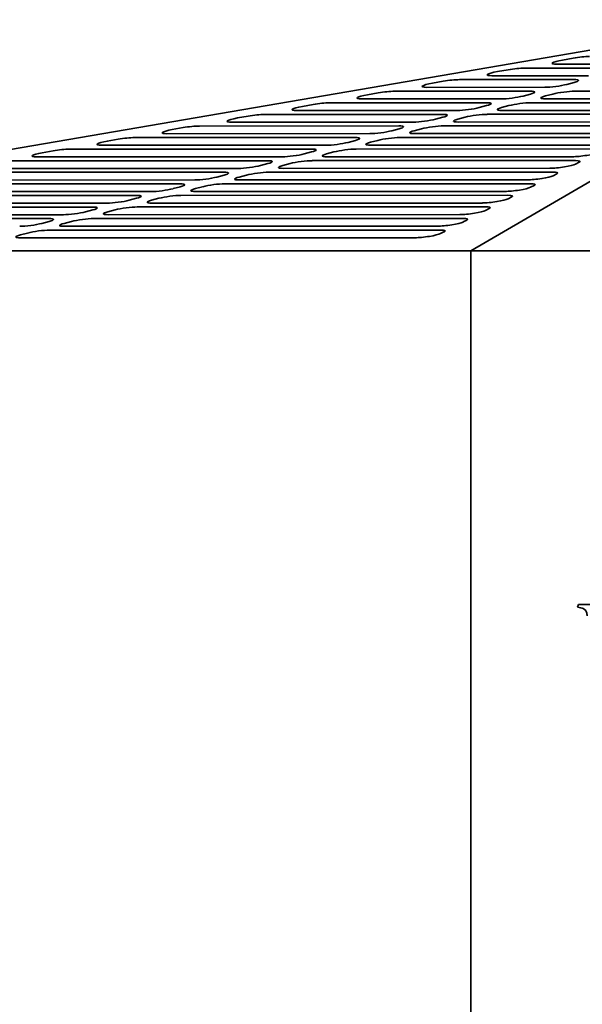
# Model space of a CAD drawing. Header units: millimetres. Extents: x 288 to 973, y 252 to 639.
# Tile 3 of 11: x 402 to 509, y 445 to 633. Entities that reach past the tile are written whole.
import ezdxf

# ---------------------------------------------------------------- set-up
doc = ezdxf.new("R2010")
doc.units = ezdxf.units.MM
doc.header["$LTSCALE"] = 3
doc.layers.add('Krawędzie widoczne(ISO)', color=7, linetype='Continuous', lineweight=35, true_color=0x262659)

msp = doc.modelspace()

# ---------------------------------------------------------------- linework, layer by layer
at = {"layer": 'Krawędzie widoczne(ISO)'}
for p, q in [((287.5, 588.75), (544.9, 632.75)), ((563.64, 632.75), (488.13, 588.75)), ((518.88, 624.29), (504.53, 624.28)), ((505.59, 625.07), (507.65, 625.44)), ((493.21, 622.86), (495.27, 623.23)), ((498.38, 623.54), (516.1, 623.55)), ((480.83, 620.66), (482.9, 621.02)), ((486, 621.34), (507.78, 621.35)), ((510.55, 622.08), (492.15, 622.07)), ((507.82, 620.8), (506.43, 620.43)), ((468.46, 618.45), (470.52, 618.82)), ((473.62, 619.13), (499.45, 619.14)), ((502.22, 619.88), (479.77, 619.87)), ((499.49, 618.59), (498.1, 618.22)), ((502.35, 618.23), (503.74, 618.59)), ((507.94, 619.14), (533.76, 619.15)), ((461.25, 616.93), (491.12, 616.94)), ((493.89, 617.67), (467.4, 617.66)), ((499.61, 616.94), (529.48, 616.95)), ((528.89, 617.68), (502.39, 617.67)), ((485.56, 615.47), (455.02, 615.46)), ((456.08, 616.24), (458.14, 616.61)), ((491.16, 616.39), (489.77, 616.02)), ((494.02, 616.02), (495.41, 616.39)), ((524.6, 615.48), (494.06, 615.47)), ((477.24, 613.26), (442.65, 613.25)), ((443.71, 614.04), (445.77, 614.41)), ((448.87, 614.72), (482.79, 614.73)), ((482.83, 614.18), (481.44, 613.81)), ((485.69, 613.82), (487.08, 614.18)), ((520.32, 613.28), (485.73, 613.27)), ((491.28, 614.74), (525.2, 614.75)), ((468.91, 611.06), (430.27, 611.04)), ((431.33, 611.83), (433.39, 612.2)), ((436.5, 612.51), (474.46, 612.53)), ((474.5, 611.98), (473.11, 611.61)), ((477.36, 611.61), (478.75, 611.98)), ((516.04, 611.07), (477.4, 611.06)), ((482.96, 612.53), (520.92, 612.54)), ((418.95, 609.62), (421.02, 609.99)), ((424.12, 610.31), (466.13, 610.32)), ((466.17, 609.77), (464.78, 609.4)), ((469.03, 609.41), (470.42, 609.77)), ((474.63, 610.33), (516.64, 610.34)), ((406.58, 607.42), (408.64, 607.79)), ((411.75, 608.1), (457.8, 608.12)), ((460.58, 608.85), (417.89, 608.84)), ((457.84, 607.57), (456.45, 607.2)), ((460.7, 607.2), (462.09, 607.57)), ((466.3, 608.12), (512.35, 608.14)), ((511.76, 608.87), (469.07, 608.86)), ((399.37, 605.89), (449.47, 605.91)), ((452.25, 606.65), (405.52, 606.63)), ((457.97, 605.92), (508.07, 605.93)), ((507.47, 606.67), (460.74, 606.65)), ((508.8, 605.62), (508.09, 605.25)), ((386.99, 603.69), (441.14, 603.71)), ((443.92, 604.44), (393.14, 604.42)), ((449.51, 605.36), (448.13, 604.99)), ((449.64, 603.71), (503.79, 603.73)), ((452.37, 605), (453.76, 605.36)), ((503.19, 604.46), (452.42, 604.45)), ((435.59, 602.24), (380.77, 602.22)), ((441.18, 603.16), (439.8, 602.79)), ((444.04, 602.79), (445.43, 603.16)), ((498.91, 602.26), (444.09, 602.24)), ((504.52, 603.42), (503.81, 603.05)), ((427.26, 600.03), (368.39, 600.01)), ((374.62, 601.48), (432.81, 601.5)), ((432.86, 600.95), (431.47, 600.59)), ((435.72, 600.59), (437.1, 600.95)), ((494.63, 600.06), (435.76, 600.04)), ((441.31, 601.51), (499.51, 601.53)), ((500.24, 601.21), (499.52, 600.85)), ((362.24, 599.28), (424.48, 599.3)), ((424.53, 598.75), (423.14, 598.38)), ((427.39, 598.38), (428.77, 598.75)), ((432.98, 599.3), (495.22, 599.32)), ((495.96, 599.01), (495.24, 598.64)), ((349.87, 597.07), (416.16, 597.09)), ((418.93, 597.83), (356.01, 597.81)), ((416.2, 596.54), (414.81, 596.18)), ((419.06, 596.18), (420.45, 596.54)), ((424.65, 597.1), (490.94, 597.12)), ((490.35, 597.85), (427.43, 597.83)), ((491.67, 596.81), (490.96, 596.44)), ((337.49, 594.86), (407.83, 594.89)), ((410.6, 595.62), (343.64, 595.6)), ((407.87, 594.34), (406.48, 593.97)), ((410.73, 593.97), (412.12, 594.34)), ((416.32, 594.89), (486.66, 594.92)), ((486.06, 595.65), (419.1, 595.63)), ((487.39, 594.6), (486.68, 594.24)), ((407.99, 592.69), (482.38, 592.71)), ((481.78, 593.45), (410.77, 593.42)), ((483.11, 592.4), (482.39, 592.03)), ((402.4, 591.77), (403.79, 592.14)), ((477.5, 591.24), (402.44, 591.22)), ((488.13, 588.75), (287.5, 588.75)), ((771.87, 588.75), (488.13, 588.75)), ((488.13, 588.75), (488.13, 379.25)), ((508.63, 521.43), (508.45, 520.89)), ((517.03, 521.43), (508.63, 521.43))]:
    msp.add_line(p, q, dxfattribs=at)
for centre, major_axis, start_param, end_param in [((506.61, 624.83), (-2.97, -0.39), 5.046098, 7.061385), ((508.67, 625.2), (2.97, 0.39), 0.7782, 1.904505), ((494.23, 622.63), (-2.97, -0.39), 5.046098, 7.061385), ((496.29, 622.99), (2.97, 0.39), 0.7782, 1.904505), ((481.86, 620.42), (-2.97, -0.39), 5.046098, 7.061385), ((483.92, 620.79), (2.97, 0.39), 0.7782, 1.904505), ((504.3, 620.43), (-2.97, -0.39), 0.7782, 2.348996), ((505.69, 620.8), (2.97, 0.39), 5.490589, 7.061385), ((471.54, 618.58), (2.97, 0.39), 0.7782, 1.904505), ((497.36, 618.59), (2.97, 0.39), 5.490589, 7.061385), ((505.86, 618.59), (2.97, 0.39), 0.7782, 2.348996), ((459.17, 616.37), (2.97, 0.39), 0.7782, 1.904505), ((469.48, 618.21), (-2.97, -0.39), 5.046098, 7.061385), ((489.03, 616.39), (2.97, 0.39), 5.490589, 7.061385), ((495.98, 618.22), (-2.97, -0.39), 0.7782, 2.348996), ((497.53, 616.39), (2.97, 0.39), 0.7782, 2.348996), ((504.47, 618.23), (-2.97, -0.39), 5.490589, 7.061385), ((457.1, 616.01), (-2.97, -0.39), 5.046098, 7.061385), ((487.65, 616.02), (-2.97, -0.39), 0.7782, 2.348996), ((496.14, 616.02), (-2.97, -0.39), 5.490589, 7.061385), ((444.73, 613.8), (-2.97, -0.39), 5.046098, 7.061385), ((446.79, 614.17), (2.97, 0.39), 0.7782, 1.904505), ((479.32, 613.81), (-2.97, -0.39), 0.7782, 2.348996), ((480.71, 614.18), (2.97, 0.39), 5.490589, 7.061385), ((487.81, 613.82), (-2.97, -0.39), 5.490589, 7.061385), ((489.2, 614.18), (2.97, 0.39), 0.7782, 2.348996), ((432.35, 611.59), (-2.97, -0.39), 5.046098, 7.061385), ((434.41, 611.96), (2.97, 0.39), 0.7782, 1.904505), ((470.99, 611.61), (-2.97, -0.39), 0.7782, 2.348996), ((472.38, 611.98), (2.97, 0.39), 5.490589, 7.061385), ((479.49, 611.61), (-2.97, -0.39), 5.490589, 7.061385), ((480.87, 611.98), (2.97, 0.39), 0.7782, 2.348996), ((419.98, 609.39), (-2.97, -0.39), 5.046098, 7.061385), ((422.04, 609.76), (2.97, 0.39), 0.7782, 1.904505), ((462.66, 609.4), (-2.97, -0.39), 0.7782, 2.348996), ((464.05, 609.77), (2.97, 0.39), 5.490589, 7.061385), ((471.16, 609.41), (-2.97, -0.39), 5.490589, 7.061385), ((472.54, 609.77), (2.97, 0.39), 0.7782, 2.348996), ((407.6, 607.18), (-2.97, -0.39), 5.046098, 7.061385), ((409.66, 607.55), (2.97, 0.39), 0.7782, 1.904505), ((455.72, 607.57), (2.97, 0.39), 5.490589, 7.061385), ((464.22, 607.57), (2.97, 0.39), 0.7782, 2.348996), ((509.56, 607.22), (2.97, 0.39), 3.919793, 5.93508), ((447.39, 605.36), (2.97, 0.39), 5.490589, 7.061385), ((454.33, 607.2), (-2.97, -0.39), 0.7782, 2.348996), ((455.89, 605.36), (2.97, 0.39), 0.7782, 2.348996), ((462.83, 607.2), (-2.97, -0.39), 5.490589, 7.061385), ((505.99, 605.38), (2.97, 0.39), 5.93508, 7.061385), ((439.06, 603.16), (2.97, 0.39), 5.490589, 7.061385), ((446, 604.99), (-2.97, -0.39), 0.7782, 2.348996), ((447.56, 603.16), (2.97, 0.39), 0.7782, 2.348996), ((454.5, 605), (-2.97, -0.39), 5.490589, 7.061385), ((505.27, 605.02), (2.97, 0.39), 3.919793, 5.93508), ((501.71, 603.18), (2.97, 0.39), 5.93508, 7.061385), ((437.67, 602.79), (-2.97, -0.39), 0.7782, 2.348996), ((446.17, 602.79), (-2.97, -0.39), 5.490589, 7.061385), ((500.99, 602.81), (2.97, 0.39), 3.919793, 5.93508), ((429.34, 600.58), (-2.97, -0.39), 0.7782, 2.348996), ((430.73, 600.95), (2.97, 0.39), 5.490589, 7.061385), ((437.84, 600.59), (-2.97, -0.39), 5.490589, 7.061385), ((439.23, 600.96), (2.97, 0.39), 0.7782, 2.348996), ((496.71, 600.61), (2.97, 0.39), 3.919793, 5.93508), ((497.42, 600.98), (2.97, 0.39), 5.93508, 7.061385), ((421.01, 598.38), (-2.97, -0.39), 0.7782, 2.348996), ((422.4, 598.75), (2.97, 0.39), 5.490589, 7.061385), ((429.51, 598.38), (-2.97, -0.39), 5.490589, 7.061385), ((430.9, 598.75), (2.97, 0.39), 0.7782, 2.348996), ((492.43, 598.41), (2.97, 0.39), 3.919793, 5.93508), ((493.14, 598.77), (2.97, 0.39), 5.93508, 7.061385), ((412.68, 596.18), (-2.97, -0.39), 0.7782, 2.348996), ((414.07, 596.54), (2.97, 0.39), 5.490589, 7.061385), ((421.18, 596.18), (-2.97, -0.39), 5.490589, 7.061385), ((422.57, 596.55), (2.97, 0.39), 0.7782, 2.348996), ((488.15, 596.2), (2.97, 0.39), 3.919793, 5.93508), ((488.86, 596.57), (2.97, 0.39), 5.93508, 7.061385), ((405.74, 594.34), (2.97, 0.39), 5.490589, 7.061385), ((414.24, 594.34), (2.97, 0.39), 0.7782, 2.348996), ((483.86, 594), (2.97, 0.39), 3.919793, 5.93508), ((484.58, 594.37), (2.97, 0.39), 5.93508, 7.061385), ((404.36, 593.97), (-2.97, -0.39), 0.7782, 2.348996), ((405.91, 592.14), (2.97, 0.39), 0.7782, 2.348996), ((412.85, 593.97), (-2.97, -0.39), 5.490589, 7.061385), ((480.3, 592.16), (2.97, 0.39), 5.93508, 7.061385), ((404.52, 591.77), (-2.97, -0.39), 5.490589, 7.061385), ((479.58, 591.8), (2.97, 0.39), 3.919793, 5.93508)]:
    msp.add_ellipse(centre, major_axis=major_axis, ratio=0.129919, start_param=start_param, end_param=end_param, dxfattribs=at)
msp.add_open_spline([(508.45, 520.89), (508.87, 520.86), (509.27, 520.78), (509.75, 520.55), (509.86, 520.46), (510.03, 520.27), (510.11, 520.13), (510.25, 519.75), (510.28, 519.49), (510.28, 519.24)], degree=3, knots=[-0.1992118, -0.1992118, -0.1992118, -0.1992118, -0.1516795, -0.1516795, -0.1217165, -0.1217165, -0.0742322, -0.0742322, 0, 0, 0, 0], dxfattribs=at)

doc.saveas('drawing.dxf')
